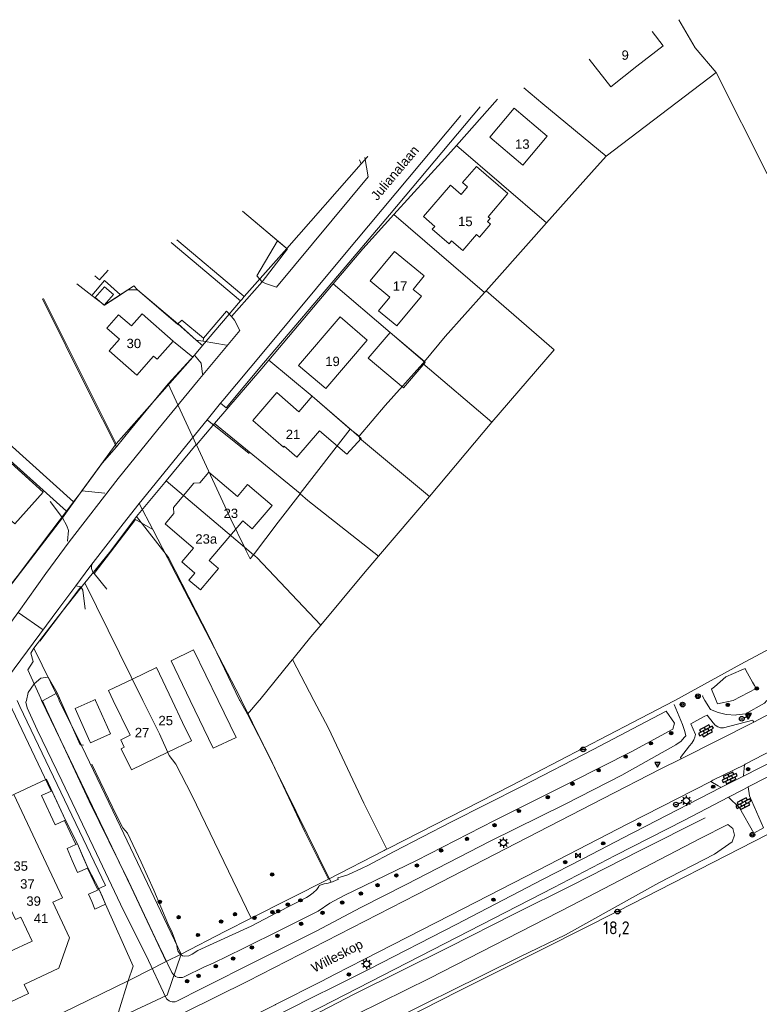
# Model space of a CAD drawing. Header units: metres. Extents: x 117922 to 130630, y 447724 to 454087.
# Tile 17 of 61: x 124472 to 124614, y 450442 to 450631. Entities that reach past the tile are written whole.
import ezdxf

# ---------------------------------------------------------------- set-up
doc = ezdxf.new("R2010")
doc.units = ezdxf.units.M
doc.layers.get('0').update_dxf_attribs({"color": 8})
for name, color, linetype, lineweight in [('B01', 8, 'Continuous', 0), ('B02', 8, 'Continuous', 0), ('B03', 8, 'Continuous', 0), ('G01', 8, 'Continuous', 0), ('G02', 8, 'Continuous', 0), ('Q19', 8, 'Continuous', 0), ('T00', 8, 'Continuous', 0), ('T09', 8, 'Continuous', 0), ('V00', 8, 'Continuous', 0), ('W00', 8, 'Continuous', 0), ('Z02', 7, 'Continuous', 0), ('Z06', 7, 'Continuous', 0)]:
    doc.layers.add(name, color=color, linetype=linetype, lineweight=lineweight)
for name, color, linetype in [('SYM-OV4', 8, 'Continuous'), ('TOPOT20', 8, 'Continuous'), ('TOPOT21', 8, 'Continuous'), ('TOPOT26', 8, 'Continuous'), ('TOPOT30', 1, 'Continuous'), ('TOPOT36', 8, 'Continuous'), ('TOPOT52', 8, 'Continuous'), ('TOPOT63', 8, 'Continuous'), ('TOPOT85', 8, 'Continuous')]:
    doc.layers.add(name, color=color, linetype=linetype)
doc.styles.add('ISO', font='ISO')
doc.styles.add('Z02', font='arial.ttf', dxfattribs={"height": 1.8})
doc.styles.add('Z06', font='arial.ttf', dxfattribs={"height": 1.8})

# ---------------------------------------------------------------- blocks, each defined once
blk = doc.blocks.new('paal')
at = {"color": 0}
for radius in [0.45, 0.2]:
    blk.add_circle((0, 0), radius, dxfattribs=at)
blk = doc.blocks.new('lichtmast')
at = {"color": 0}
for p, q in [((-0.6, 0), (-1, 0)), ((-0.71, 0.71), (-0.42, 0.42)), ((0, 0.6), (0, 1)), ((0.42, 0.42), (0.71, 0.71)), ((0.6, 0), (1, 0)), ((-0.42, -0.42), (-0.71, -0.71)), ((0, -0.6), (0, -1)), ((0.42, -0.42), (0.71, -0.71))]:
    blk.add_line(p, q, dxfattribs=at)
blk.add_circle((0, 0), 0.6, dxfattribs=at)
blk = doc.blocks.new('boom')
at = {"color": 0}
for radius in [0.315, 0.225, 0.135]:
    blk.add_circle((0, 0), radius, dxfattribs=at)
blk = doc.blocks.new('verkeersbord')
at = {"color": 0}
for p, q in [((0.5, 0.32), (-0.5, 0.32)), ((-0.5, 0.32), (0, -0.6)), ((0, -0.6), (0.5, 0.32))]:
    blk.add_line(p, q, dxfattribs=at)
blk = doc.blocks.new('aanduidingsbord')
at = {"color": 0}
for p, q in [((-0.81, -0.33), (0, 0)), ((-1.45, -0.5), (-1.01, -0.5))]:
    blk.add_line(p, q, dxfattribs=at)
blk.add_circle((-1.23, -0.5), 0.45, dxfattribs=at)
blk = doc.blocks.new('klinkers6')
at = {"color": 0, "linetype": 'ByBlock', "lineweight": -2}
for p, q in [((-0.25, 1), (-0.75, 1)), ((-0.75, 1), (-0.75, 0)), ((-0.25, 0), (-0.75, 0)), ((-0.75, 0), (-0.75, -1)), ((0.25, 1.5), (-0.25, 1.5)), ((-0.25, 1.5), (-0.25, 0.5)), ((0.25, 0.5), (-0.25, 0.5)), ((-0.25, 0.5), (-0.25, -0.5)), ((0.25, 0.5), (0.25, 1.5)), ((0.75, 1), (0.25, 1)), ((0.25, -0.5), (0.25, 0.5)), ((0.75, 0), (0.75, 1)), ((-0.75, -1), (-0.25, -1)), ((-0.25, -0.5), (-0.25, 0)), ((0.25, -0.5), (-0.25, -0.5)), ((-0.25, -0.5), (-0.25, -1.5)), ((-0.25, -1.5), (0.25, -1.5)), ((0.75, 0), (0.25, 0)), ((0.25, 0), (0.25, -0.5)), ((0.25, -1.5), (0.25, -0.5)), ((0.25, -1), (0.75, -1)), ((0.75, -1), (0.75, 0))]:
    blk.add_line(p, q, dxfattribs=at)
blk = doc.blocks.new('grensmarkering')
at = {"color": 0}
blk.add_line((-0.67, 0), (0.67, 0), dxfattribs=at)
blk.add_circle((0, 0), 0.45, dxfattribs=at)
blk = doc.blocks.new('verkeersbord-pl')
at = {"color": 0, "linetype": 'Continuous'}
blk.add_circle((0, 0), 0.03, dxfattribs=at)
blk = doc.blocks.new('kilometerpaal')
at = {"color": 0}
for p, q in [((-0.44, 0.44), (0.44, -0.44)), ((-0.44, -0.44), (-0.44, 0.44)), ((0.44, 0.44), (-0.44, -0.44)), ((0.44, -0.44), (0.44, 0.44))]:
    blk.add_line(p, q, dxfattribs=at)
at = {"color": 0, "style": 'ISO'}
blk.add_attdef('KILOMETERPAAL', (0.59, 0.87), '', height=2.5, dxfattribs=at)

msp = doc.modelspace()

# ---------------------------------------------------------------- linework, layer by layer
at = {"layer": 'B01', "flags": 128}
for points in [[(124593.44, 450628.74), (124595.59, 450625.99), (124590.54, 450622.04)], [(124590.54, 450622.04), (124585.49, 450618.1), (124581.32, 450623.42)], [(124573.28, 450608.58), (124568.58, 450603.02), (124562.22, 450608.39), (124566.92, 450613.96), (124573.28, 450608.58)], [(124565.73, 450597.54), (124561.89, 450593.06), (124562.3, 450592.71), (124561.81, 450592.14), (124562.39, 450591.64), (124560.26, 450589.16), (124559.68, 450589.65), (124557.07, 450586.6), (124554.89, 450588.47), (124554.39, 450587.89), (124551.16, 450590.66), (124551.65, 450591.23), (124549.47, 450593.1), (124554.65, 450599.15), (124556.74, 450597.37), (124557.97, 450598.81), (124556.98, 450599.66), (124559.64, 450602.76), (124565.73, 450597.54)], [(124549.63, 450581.69), (124543.92, 450586.41), (124539.22, 450580.73), (124543, 450577.61), (124540.83, 450574.98), (124544.34, 450572.08), (124549.06, 450577.78), (124547.48, 450579.09), (124549.63, 450581.69)], [(124487.16, 450580.91), (124488.82, 450582.82)], [(124486.26, 450581.69), (124487.16, 450580.91)], [(124501.29, 450569.15), (124498.23, 450565.68), (124497.51, 450566.22), (124494.31, 450562.61), (124489, 450567.3), (124490.97, 450569.54), (124488.58, 450571.66), (124490.83, 450574.22), (124493.27, 450572.06), (124495.35, 450574.41), (124501.29, 450569.15)], [(124538.65, 450569.32), (124533.42, 450573.79), (124525.45, 450564.48), (124530.69, 450560), (124538.65, 450569.32)], [(124529.48, 450551.87), (124525.08, 450546.8), (124522.66, 450548.9), (124522.54, 450548.76), (124516.62, 450553.89), (124521.25, 450559.23), (124525.49, 450555.56)], [(124525.49, 450555.56), (124528.05, 450558.52), (124537.46, 450550.37), (124534.72, 450547.41), (124529.48, 450551.87)], [(124467.62, 450547.07), (124468.07, 450547.48), (124476.32, 450540.07), (124470.84, 450533.97), (124462.57, 450541.4), (124462.97, 450541.84)], [(124505.24, 450529.3), (124499.75, 450533.96), (124501.44, 450535.94), (124501.36, 450537.15), (124505.26, 450541.77), (124506.45, 450541.86), (124508.17, 450543.89), (124513.66, 450539.23), (124515.6, 450541.52), (124520.33, 450537.51), (124516.51, 450533.01), (124514.69, 450534.55), (124508.21, 450526.91), (124510.04, 450525.36), (124506.56, 450521.26), (124504.35, 450523.13), (124505.51, 450524.51), (124502.99, 450526.65), (124505.24, 450529.3)], [(124501.1, 450500), (124498.08, 450506.31), (124493.46, 450504.1)], [(124493.46, 450504.1), (124488.85, 450501.9), (124489.78, 450500)], [(124489.78, 450500), (124493.05, 450493.31)], [(124503.13, 450495.74), (124501.1, 450500)], [(124503.13, 450495.74), (124504.82, 450492.22), (124500.28, 450490)], [(124500.28, 450490), (124493.32, 450486.6), (124491.32, 450490.7), (124491.92, 450490.99), (124491.22, 450492.42), (124493.05, 450493.31)], [(124481.4, 450454.3), (124478.18, 450461.15), (124480, 450462), (124470.66, 450481.91), (124466.76, 450480.08), (124465.86, 450481.99), (124461.85, 450480.11), (124467.35, 450468.38), (124466.26, 450467.86), (124470.97, 450457.82), (124472.01, 450458.3), (124474.18, 450453.67), (124469.76, 450451.6), (124469.3, 450452.59), (124459.17, 450447.84), (124459.7, 450446.7), (124450.17, 450442.23), (124449.56, 450443.52), (124427.86, 450433.35)], [(124453.55, 450434.23), (124473.46, 450443.57), (124472.64, 450445.31), (124479.3, 450448.43), (124481.4, 450454.3)]]:
    msp.add_lwpolyline(points, dxfattribs=at)
at = {"layer": 'B02', "flags": 128}
for points in [[(124485.95, 450500), (124482.48, 450498.46), (124485.3, 450492.1)], [(124486.36, 450500), (124486.29, 450500.15), (124485.95, 450500)], [(124489.23, 450493.53), (124486.36, 450500)], [(124485.3, 450492.1), (124485.42, 450491.84), (124489.23, 450493.53)]]:
    msp.add_lwpolyline(points, dxfattribs=at)
at = {"layer": 'B03', "flags": 128}
for points in [[(124488.07, 450576.03), (124489.85, 450578.1), (124488.12, 450579.58), (124486.34, 450577.51), (124488.07, 450576.03)], [(124549.82, 450565.05), (124545.65, 450560.12), (124538.86, 450565.85), (124543.04, 450570.78), (124549.82, 450565.05)], [(124509.95, 450500), (124505.22, 450509.72), (124500.94, 450507.61), (124504.58, 450500)], [(124504.58, 450500), (124508.99, 450490.8), (124513.41, 450492.88), (124509.95, 450500)], [(124476.9, 450479.76), (124476.01, 450481.68), (124477.85, 450482.53)], [(124477.85, 450482.53), (124477.97, 450482.59), (124478.87, 450480.67)], [(124477.74, 450477.95), (124476.9, 450479.76)], [(124478.87, 450480.67), (124479.71, 450478.86)], [(124480.44, 450476.86), (124478.63, 450476.03), (124477.74, 450477.95)], [(124479.71, 450478.86), (124480.6, 450476.94), (124480.44, 450476.86)], [(124481.91, 450469.2), (124480.9, 450471.52), (124482.61, 450472.27)], [(124482.61, 450472.27), (124482.88, 450472.39), (124483.9, 450470.06)], [(124484.83, 450467.71), (124482.92, 450466.88), (124481.91, 450469.2)], [(124483.9, 450470.06), (124484.91, 450467.74), (124484.83, 450467.71)], [(124487.69, 450462.17), (124487.05, 450463.6), (124485.01, 450462.69), (124485.64, 450461.27)], [(124485.64, 450461.27), (124486.27, 450459.84), (124488.32, 450460.75)], [(124488.32, 450460.75), (124487.69, 450462.17)]]:
    msp.add_lwpolyline(points, dxfattribs=at)
at = {"layer": 'G01', "flags": 128}
for points in [[(124598.6, 450631), (124601.71, 450625.57), (124605.77, 450620.83)], [(124605.77, 450620.83), (124584.61, 450604.71)], [(124605.77, 450620.83), (124615.56, 450601.32), (124620.04, 450592.51), (124624.22, 450584.05), (124638.67, 450591.45)], [(124555.82, 450606.77), (124563.69, 450615.68)], [(124543.8, 450593.52), (124553.6, 450604.3), (124555.82, 450606.77)], [(124555.82, 450606.77), (124573.17, 450591.93)], [(124523.2, 450586.97), (124537.46, 450603.27), (124538.67, 450604.63)], [(124538.62, 450604.67), (124538.67, 450604.63)], [(124538.67, 450604.63), (124538.76, 450604.74)], [(124514.65, 450594.15), (124523.2, 450586.97)], [(124532.1, 450580.14), (124537.79, 450586.91), (124543.8, 450593.52)], [(124543.8, 450593.52), (124561.22, 450578.47)], [(124500.9, 450588.12), (124514.28, 450576.91)], [(124502.01, 450588.61), (124514.5, 450578.12), (124514.99, 450577.71)], [(124514.99, 450577.71), (124523.2, 450586.97)], [(124482.78, 450580.16), (124485.64, 450577.95)], [(124485.64, 450577.95), (124488.1, 450580.8), (124491.18, 450578.08)], [(124491.18, 450578.08), (124493.74, 450579.76), (124494.45, 450579.03), (124502.22, 450572.36), (124502.29, 450572.44), (124505.76, 450569.33), (124506.98, 450568.27)], [(124519.75, 450565.48), (124532.1, 450580.14)], [(124532.1, 450580.14), (124543.04, 450570.78), (124549.65, 450565.2)], [(124561.54, 450578.83), (124574.62, 450567.44), (124562.65, 450553.55)], [(124485.64, 450577.95), (124488.09, 450576.04), (124491.18, 450578.08)], [(124506.98, 450568.27), (124514.28, 450576.91)], [(124514.28, 450576.91), (124514.5, 450577.17), (124514.99, 450577.71)], [(124500.37, 450560.93), (124505.42, 450566.43), (124506.98, 450568.27)], [(124509.28, 450553.26), (124518.38, 450563.85), (124519.75, 450565.48)], [(124519.75, 450565.48), (124528.05, 450558.52), (124535.37, 450552.21)], [(124549.37, 450564.85), (124562.65, 450553.55)], [(124454.39, 450551.1), (124463.06, 450555.46), (124469.74, 450549.34), (124482.15, 450538.19)], [(124505.79, 450549.17), (124509.28, 450553.26)], [(124525.77, 450539.8), (124509.28, 450553.26)], [(124562.65, 450553.55), (124550.6, 450539.26)], [(124537.07, 450550.86), (124537.17, 450550.48), (124550.6, 450539.26)], [(124490.41, 450548.79), (124487.68, 450545.66), (124483.47, 450539.92), (124482.15, 450538.19)], [(124505.76, 450549.22), (124499.99, 450542.25)], [(124480.8, 450536.44), (124468.04, 450547.91), (124460.33, 450539.36)], [(124499.72, 450541.92), (124494.29, 450535.36)], [(124499.99, 450542.25), (124499.72, 450541.92)], [(124515.04, 450529.48), (124499.99, 450542.25)], [(124540.85, 450527.74), (124527.21, 450538.47), (124525.74, 450539.74)], [(124550.6, 450539.26), (124540.85, 450527.74)], [(124482.15, 450538.19), (124480.8, 450536.44)], [(124480.8, 450536.44), (124477.95, 450532.72), (124471.31, 450523.85), (124469.64, 450521.74)], [(124494.29, 450535.36), (124489.06, 450528.49), (124484.35, 450522.61)], [(124494.29, 450535.36), (124500.44, 450527.5), (124508.21, 450512.23), (124514.08, 450500.05), (124514.11, 450500)], [(124661.39, 450533.82), (124632.03, 450518.42), (124610.55, 450506.99), (124597.84, 450500)], [(124516.75, 450528.03), (124515.04, 450529.48)], [(124517.41, 450527.48), (124516.75, 450528.03)], [(124529.7, 450514.48), (124517.41, 450527.48)], [(124540.85, 450527.74), (124537.96, 450524.36), (124529.7, 450514.48)], [(124484.35, 450522.61), (124479.23, 450516.23), (124474.51, 450510.03)], [(124484.35, 450522.61), (124495.49, 450500)], [(124529.7, 450514.48), (124527.83, 450512.25), (124524.61, 450508.28), (124524.26, 450507.85)], [(124474.51, 450510.03), (124473.91, 450509.11), (124474.39, 450507.48), (124473.35, 450505.9)], [(124474.51, 450510.03), (124479.32, 450500.2), (124479.41, 450500)], [(124524.26, 450507.85), (124523.92, 450507.43), (124517.96, 450500.09), (124517.88, 450500)], [(124524.26, 450507.85), (124528.37, 450500)], [(124473.35, 450505.9), (124475.84, 450500.34), (124476, 450500)], [(124476, 450500), (124481.4, 450488.78), (124493.25, 450464.05), (124500, 450449.77)], [(124479.41, 450500), (124483.72, 450491.18), (124491.2, 450475.65), (124502.88, 450451.17)], [(124495.49, 450500), (124498.66, 450493.56)], [(124514.11, 450500), (124515.62, 450497.33)], [(124517.88, 450500), (124515.62, 450497.33)], [(124528.37, 450500), (124531.17, 450494.63), (124538, 450480.24), (124542.43, 450471.38)], [(124597.84, 450500), (124597.73, 450499.94), (124589.67, 450495.77), (124566.25, 450483.54), (124542.79, 450471.56), (124542.43, 450471.38)], [(124515.62, 450497.33), (124519.9, 450489), (124526.67, 450474.72), (124531.23, 450465.62)], [(124500.57, 450489.37), (124498.66, 450493.56)], [(124500.57, 450489.37), (124501.85, 450487.75), (124504.93, 450481.73), (124516.35, 450458.07)], [(124456.66, 450475.34), (124462.74, 450478.2), (124461.85, 450480.11), (124465.86, 450481.99), (124466.76, 450480.08), (124476.92, 450484.85), (124480.6, 450476.94), (124482.88, 450472.39), (124484.91, 450467.74), (124487.05, 450463.6), (124488.32, 450460.75), (124493.59, 450448.86), (124492.68, 450446.01)], [(124635.37, 450484.24), (124615.67, 450474.21), (124586.87, 450459.41), (124573, 450452.44), (124556.23, 450444.01), (124535.33, 450433.39), (124518.53, 450425.24)], [(124542.43, 450471.38), (124542.34, 450471.33), (124542.12, 450471.22), (124541.9, 450471.1), (124531.23, 450465.62)], [(124516.35, 450458.07), (124531.23, 450465.62)], [(124502.88, 450451.17), (124511.28, 450455.49), (124516.35, 450458.07)], [(124492.68, 450446.01), (124493.33, 450446.32), (124500, 450449.77)], [(124500, 450449.77), (124502.88, 450451.17)], [(124500.17, 450443.29), (124502.88, 450451.17)], [(124437.07, 450418.97), (124448.18, 450424.47), (124467.21, 450433.65), (124492.68, 450446.01)], [(124481.89, 450435.8), (124490.77, 450439.96), (124492.68, 450446.01)], [(124353.57, 450333.99), (124366.22, 450359.13), (124379.79, 450386.09), (124388.96, 450394.92), (124399.01, 450404.61), (124403.52, 450405.77), (124409.1, 450407.18), (124422.33, 450409.67), (124432.44, 450411.58), (124441.16, 450415.64), (124479.55, 450433.59), (124491.01, 450438.97), (124500.17, 450443.29)]]:
    msp.add_lwpolyline(points, dxfattribs=at)
at = {"layer": 'G02', "flags": 128}
for points in [[(124584.61, 450604.71), (124572.43, 450614.84), (124568.78, 450617.91)], [(124573.17, 450591.93), (124581.8, 450601.6), (124584.61, 450604.71)], [(124561.54, 450578.83), (124570.7, 450589.16), (124573.17, 450591.93)], [(124549.65, 450565.2), (124553.65, 450570.02), (124561.22, 450578.47)], [(124561.22, 450578.47), (124561.54, 450578.83)], [(124476.18, 450577.27), (124485.1, 450559.29), (124490.41, 450548.79)], [(124549.37, 450564.85), (124549.65, 450565.2)], [(124537.07, 450550.86), (124542.07, 450556.75), (124549.37, 450564.85)], [(124490.41, 450548.79), (124493.1, 450552.15), (124500.37, 450560.93)], [(124500.37, 450560.93), (124505.76, 450549.22)], [(124525.77, 450539.8), (124535.37, 450552.21)], [(124535.37, 450552.21), (124537.07, 450550.86)], [(124505.76, 450549.22), (124505.79, 450549.17)], [(124505.79, 450549.17), (124512.41, 450534.85), (124515.04, 450529.48)], [(124516.75, 450528.03), (124521.51, 450534.28), (124525.74, 450539.74)], [(124525.74, 450539.74), (124525.77, 450539.8)], [(124515.04, 450529.48), (124515.38, 450528.81)], [(124515.38, 450528.81), (124516.14, 450527.23)], [(124516.14, 450527.23), (124516.64, 450527.89)], [(124516.64, 450527.89), (124516.75, 450528.03)]]:
    msp.add_lwpolyline(points, dxfattribs=at)
at = {"layer": 'Q19', "flags": 128}
for points in [[(124514.2, 450500.56), (124514.47, 450500)], [(124514.47, 450500), (124531.3, 450465.74), (124531.68, 450464.99)]]:
    msp.add_lwpolyline(points, dxfattribs=at)
at = {"layer": 'T00', "flags": 128}
for points in [[(124511.48, 450556.29), (124518.71, 450564.9), (124534.42, 450583.39), (124542.96, 450593.44), (124560.4, 450614.24)], [(124523.21, 450586.98), (124537.46, 450603.27), (124537.15, 450604.03)], [(124514.68, 450594.17), (124522.5, 450587.56)], [(124488.07, 450576.03), (124492.61, 450579.02), (124494.45, 450579.03), (124502.24, 450572.48)], [(124476.37, 450577.35), (124490.36, 450549.35)], [(124507.12, 450569.74), (124511.55, 450574.91)], [(124490.36, 450549.35), (124483.73, 450540.35)], [(124480.02, 450535.15), (124477.65, 450538.3)], [(124469.18, 450521.43), (124469.82, 450521.86), (124480.02, 450535.15)], [(124486.1, 450524.39), (124494.05, 450534.78), (124497.39, 450532.87)], [(124475.66, 450511.42), (124483.57, 450521.88)]]:
    msp.add_lwpolyline(points, dxfattribs=at)
at = {"layer": 'T09', "flags": 128}
for points in [[(124473.07, 450500), (124473.42, 450501.51), (124474.59, 450503.2), (124475.83, 450504.26), (124477.29, 450504.45), (124478.97, 450501.42)], [(124603.63, 450500), (124603.17, 450500.79), (124603.19, 450500.92)], [(124499.89, 450442.84), (124496.09, 450450.87), (124491.78, 450459.53), (124486.54, 450470.52), (124479.89, 450484.52), (124475.13, 450494.36), (124473.22, 450498.59), (124472.99, 450499.64), (124473.07, 450500)], [(124597.73, 450499.19), (124599.32, 450495.34), (124599.78, 450493.99), (124599.96, 450493.18), (124599.64, 450492.86), (124599.06, 450492.12), (124598, 450491.42), (124587.63, 450485.6), (124576.74, 450480.05), (124562.3, 450472.88), (124546.15, 450464.59), (124537.45, 450460.13), (124528.84, 450455.57), (124517.57, 450449.96), (124506.81, 450444.56), (124502.03, 450442.12)], [(124615.55, 450500), (124615.08, 450499.48), (124611.44, 450497.43), (124609.68, 450497.2), (124609.58, 450497.18), (124607.71, 450497.29), (124606.14, 450497.66), (124604.66, 450498.27), (124603.63, 450500)], [(124492.11, 450420.78), (124495.38, 450422.76), (124504.4, 450427.2), (124521.59, 450435.88), (124536.12, 450443.43), (124554.37, 450452.47), (124567.01, 450458.89), (124578.08, 450464.42), (124591.04, 450471.03), (124603.65, 450477.39)]]:
    msp.add_lwpolyline(points, dxfattribs=at)
at = {"layer": 'T09'}
msp.add_arc((124501.31, 450443.52), 1.57, 205.4293, 297.0751, dxfattribs=at)
at = {"layer": 'V00', "flags": 128}
for points in [[(124510.43, 450557.17), (124510.85, 450557.7), (124518.78, 450567.16), (124533.96, 450585.45), (124556.65, 450612.59)], [(124538.17, 450604.48), (124538.82, 450600.78), (124521.17, 450579.55), (124519.11, 450580.2), (124518.43, 450580.58), (124512.51, 450573.9), (124513.1, 450573.18), (124514.14, 450571.16), (124506.15, 450561.59), (124498.37, 450552.12), (124490.71, 450542.69), (124481.31, 450530.51), (124476.8, 450524.42), (124471.61, 450517.09), (124459.15, 450500)], [(124522.5, 450587.56), (124521.41, 450588.44), (124517.38, 450581.71), (124518.43, 450580.58)], [(124518.43, 450580.58), (124523.29, 450586.92), (124523.21, 450586.98)], [(124523.21, 450586.98), (124522.5, 450587.56)], [(124512.51, 450573.9), (124511.55, 450574.91)], [(124502.24, 450572.48), (124502.99, 450573.19), (124507.12, 450569.74)], [(124507.1, 450569.11), (124505.76, 450569.33), (124502.24, 450572.48)], [(124501.37, 450569.09), (124505.12, 450566.08)], [(124507.12, 450569.74), (124507.1, 450569.11)], [(124511.6, 450568.36), (124507.1, 450569.11)], [(124490.36, 450549.35), (124505.12, 450566.08)], [(124505.12, 450566.08), (124505.42, 450566.43), (124506.7, 450564.92), (124506.95, 450562.8)], [(124507.85, 450553.99), (124510.43, 450557.17)], [(124510.43, 450557.17), (124511.48, 450556.29)], [(124494.79, 450537.86), (124507.85, 450553.99)], [(124507.85, 450553.99), (124515.95, 450547.48)], [(124483.73, 450540.35), (124480.02, 450535.15)], [(124483.73, 450540.35), (124488.2, 450539.9)], [(124485.92, 450526.55), (124491.67, 450534), (124494.79, 450537.86)], [(124497.39, 450532.87), (124494.79, 450537.86)], [(124480.02, 450535.15), (124480.83, 450533.59), (124481.2, 450532.72), (124481, 450530.64)], [(124497.39, 450532.87), (124500.23, 450527.41)], [(124500.23, 450527.41), (124514.2, 450500.56)], [(124482.56, 450522.04), (124485.26, 450525.69), (124485.92, 450526.55)], [(124485.92, 450526.55), (124485.59, 450525.92), (124485.59, 450525.36), (124485.88, 450524.66), (124486.1, 450524.39)], [(124486.1, 450524.39), (124488.58, 450521.39)], [(124468.35, 450502.84), (124479.34, 450517.68), (124482.56, 450522.04)], [(124482.56, 450522.04), (124483.57, 450521.88)], [(124483.57, 450521.88), (124483.91, 450521.23), (124484.41, 450517.54)], [(124476.29, 450513.56), (124471.5, 450516.94)], [(124469.29, 450500), (124469.73, 450499.65), (124477.85, 450482.53)], [(124471.32, 450500), (124471.84, 450498.84), (124488.31, 450464.35), (124486.73, 450463.69), (124484.83, 450467.71)], [(124611.95, 450483.34), (124623.03, 450488.99), (124634.7, 450494.92), (124644.88, 450500)], [(124599.05, 450488.77), (124599.01, 450488.84), (124598.9, 450489.03), (124600.64, 450491.23), (124601.12, 450491.77), (124601.13, 450491.79), (124601.48, 450492.38), (124601.68, 450492.9), (124601.79, 450493.44), (124600.91, 450495.51), (124601.46, 450495.8), (124603.46, 450496.87), (124604.03, 450497.17), (124605.23, 450495.67), (124605.6, 450495.22), (124606.09, 450494.9), (124606.5, 450494.78), (124606.62, 450494.74), (124607.17, 450494.73), (124612.82, 450496.2), (124612.93, 450495.98), (124613.03, 450495.79)], [(124617.14, 450498.01), (124613.03, 450495.79)], [(124613.03, 450495.79), (124599.05, 450488.77)], [(124624.11, 450494.26), (124626.35, 450495.4), (124626.67, 450494.75), (124626.66, 450494.26), (124626.57, 450493.94), (124626.39, 450493.58), (124626.19, 450493.27), (124626.18, 450493.25), (124625.95, 450493.02), (124625.55, 450492.76), (124620.22, 450490.03), (124614.19, 450487), (124611.06, 450485.43)], [(124611.2, 450487.62), (124611.33, 450487.69), (124620.27, 450492.31)], [(124594.99, 450486.77), (124599.05, 450488.77)], [(124611.2, 450487.62), (124605.17, 450484.61), (124604.75, 450484.4)], [(124611.2, 450487.62), (124611.07, 450485.56), (124611.06, 450485.43)], [(124429.58, 450404.06), (124485.32, 450430.97), (124515.68, 450445.93), (124550.69, 450463.91), (124584.05, 450481.09), (124594.99, 450486.77)], [(124606.71, 450483.23), (124611.06, 450485.43)], [(124491.68, 450427.12), (124504.31, 450433.16), (124509.77, 450435.86), (124512.43, 450437.18), (124520.93, 450441.43), (124521.03, 450441.48), (124521.13, 450441.53), (124529.76, 450445.9), (124532.48, 450447.28), (124538.01, 450450.13), (124554.7, 450458.68), (124571.54, 450467.35), (124588.81, 450476.22), (124604.75, 450484.4)], [(124606.71, 450483.23), (124606.62, 450483.29), (124606.18, 450483.55), (124604.75, 450484.4)], [(124606.71, 450483.23), (124592.24, 450475.78), (124589.63, 450474.44), (124580.15, 450469.53), (124572.38, 450465.5), (124555.76, 450456.86), (124539, 450448.27), (124533.41, 450445.45), (124530.67, 450444.07), (124529.88, 450443.68), (124522.09, 450439.8), (124521.96, 450439.74), (124517.99, 450437.77), (124517.65, 450437.6), (124513.34, 450435.47), (124510.2, 450433.89), (124505.26, 450431.38), (124504.9, 450431.2), (124496.88, 450427.27), (124494.71, 450426.25), (124489.58, 450423.95)], [(124608.17, 450481.38), (124611.04, 450482.87), (124611.95, 450483.34)], [(124608.17, 450481.38), (124610.27, 450479.29), (124613.04, 450474.47), (124614.9, 450475.47), (124612.2, 450481.65), (124611.95, 450483.34)], [(124488.98, 450420.93), (124491.57, 450422.21), (124508.14, 450430.13), (124529.57, 450440.89), (124555.95, 450454.41), (124574.58, 450464.01), (124586.37, 450470.13), (124599.68, 450476.94), (124608.17, 450481.38)], [(124480.44, 450476.86), (124482.61, 450472.27)]]:
    msp.add_lwpolyline(points, dxfattribs=at)
at = {"layer": 'W00', "flags": 128}
for points in [[(124611.36, 450506.11), (124610.61, 450505.8), (124607.62, 450504.54), (124605.44, 450502.63), (124604.94, 450502.19), (124604.9, 450502.15), (124605.04, 450501.81), (124605.75, 450500)], [(124609.07, 450500), (124613.48, 450502.31), (124613.18, 450502.83), (124612.79, 450503.53), (124611.5, 450505.84), (124611.36, 450506.11)], [(124476.33, 450500), (124478.97, 450501.42)], [(124478.97, 450501.42), (124479.61, 450500)], [(124501.06, 450447.64), (124497.87, 450454.32), (124492.69, 450465.18), (124485.18, 450480.62), (124477.04, 450498.04), (124476.18, 450499.93), (124476.33, 450500)], [(124479.61, 450500), (124483.44, 450491.41), (124484.07, 450491.35)], [(124605.75, 450500), (124605.97, 450499.45), (124606.02, 450499.31), (124609.06, 450499.99), (124609.07, 450500)], [(124531.68, 450464.99), (124532, 450465.1), (124532.68, 450465.38), (124533.08, 450465.55), (124533, 450465.82), (124534.9, 450466.45), (124537.68, 450467.68), (124538.78, 450468.22), (124543.84, 450470.93), (124554.73, 450476.53), (124568.44, 450483.46), (124582.09, 450490.55), (124596.19, 450497.92), (124597.74, 450495.61)], [(124597.45, 450494.45), (124597.74, 450495.61)], [(124597.45, 450494.45), (124589.42, 450490.1), (124578.03, 450484.32), (124563.15, 450476.91), (124548.16, 450469.19), (124540.15, 450465.34), (124534.19, 450462.42), (124531.47, 450460.98), (124529.19, 450459.41), (124526.79, 450458.19), (124522.26, 450455.94), (124514.76, 450452.26), (124509.02, 450449.39), (124507.36, 450448.73), (124503.46, 450446.81)], [(124485.68, 450487.71), (124490.5, 450477.69), (124491.63, 450475.49), (124492.53, 450474.47), (124495.14, 450468.83), (124497.61, 450463.47), (124500.27, 450457.05), (124501.15, 450455.34), (124501.79, 450453.58), (124502.03, 450452.86), (124502.09, 450452.28), (124502.24, 450451.8), (124502.48, 450451.38), (124502.8, 450451.08), (124503.08, 450450.84), (124503.52, 450450.78), (124504.32, 450450.85), (124505, 450451.17), (124506.06, 450451.83), (124516.31, 450456.55), (124521.33, 450459.16), (124526.99, 450462.07), (124527.51, 450462.37), (124528.26, 450462.95), (124528.94, 450463.62), (124529.36, 450464.16), (124529.38, 450464.34), (124530.34, 450464.66), (124531.12, 450464.82), (124531.68, 450464.99)], [(124543.6, 450370.22), (124541.15, 450375.36), (124530.88, 450396.92), (124519.09, 450421.85), (124518.52, 450424.63), (124519.07, 450426.03), (124528.04, 450430.65), (124541.23, 450437.27), (124550.75, 450442.11), (124554.42, 450443.9), (124568.01, 450450.61), (124576.81, 450454.87), (124594.75, 450464.88), (124605.43, 450470.4), (124608.88, 450472.77), (124609.3, 450474.03), (124608.97, 450475.35), (124608.05, 450476.09), (124602.68, 450473.39), (124577.96, 450460.55), (124550.71, 450446.54)], [(124550.71, 450446.54), (124527.3, 450435), (124514.45, 450428.75), (124512.59, 450427.95), (124510.1, 450426.74), (124507.3, 450425.33)]]:
    msp.add_lwpolyline(points, dxfattribs=at)
at = {"layer": 'W00'}
msp.add_arc((124502.67, 450448.41), 1.78, 205.4886, 296.2868, dxfattribs=at)

# ---------------------------------------------------------------- block references
at = {"layer": 'SYM-OV4'}
for p, rotation in [((124603.84, 450494.13), 118.3268785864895), ((124608.37, 450485.07), 115.1908847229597), ((124611.03, 450480.12), 297.4327158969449)]:
    msp.add_blockref('klinkers6', p, dxfattribs=dict(at, rotation=rotation))
at = {"layer": 'TOPOT20'}
for p in [(124611.92, 450496.96), (124599.27, 450480.43)]:
    msp.add_blockref('aanduidingsbord', p, dxfattribs=at)
at = {"layer": 'TOPOT21'}
for p in [(124600.05, 450480.69), (124564.85, 450472.6), (124538.53, 450449.28)]:
    msp.add_blockref('lichtmast', p, dxfattribs=at)
at = {"layer": 'TOPOT26'}
for p in [(124613.59, 450502.3), (124608.02, 450499.13), (124597.13, 450493.71), (124593.24, 450491.73), (124588.37, 450489.16), (124583.18, 450486.54), (124611.92, 450486.76), (124578.13, 450483.95), (124605.22, 450483.39), (124573.39, 450481.35), (124567.82, 450478.71), (124563.14, 450475.96), (124590.96, 450476.1), (124557.84, 450473.34), (124584.06, 450472.48), (124552.85, 450471.12), (124548.2, 450468.22), (124576.75, 450468.86), (124520.36, 450466.51), (124544.25, 450466.32), (124540.65, 450464.41), (124537.44, 450462.82), (124498.75, 450461.21), (124523.37, 450460.71), (124525.8, 450461.51), (124533.85, 450461.08), (124562.93, 450461.64), (124513.21, 450458.85), (124520.4, 450459.26), (124521.52, 450459.43), (124530.05, 450459.12), (124502.37, 450458.26), (124510.53, 450457.43), (124516.96, 450458.14), (124525.93, 450457.01), (124506.09, 450454.84), (124521.37, 450454.67), (124516.46, 450452.44), (124512.84, 450450.3), (124509.5, 450448.82), (124535.13, 450447.26), (124503.99, 450445.95), (124506.21, 450446.96)]:
    msp.add_blockref('boom', p, dxfattribs=at)
at = {"layer": 'TOPOT30'}
ref = msp.add_blockref('kilometerpaal', (124579.24, 450470.15), dxfattribs=at)
ref.add_attrib('KILOMETERPAAL', '18,2', (124584.02, 450454.98), dxfattribs={"color": 0, "height": 2.5, "style": 'ISO'})
at = {"layer": 'TOPOT36'}
for p in [(124580.18, 450490.55), (124586.81, 450459.35)]:
    msp.add_blockref('grensmarkering', p, dxfattribs=at)
at = {"layer": 'TOPOT52'}
for p in [(124602.26, 450500.78), (124599.32, 450499.2), (124612.74, 450474.13)]:
    msp.add_blockref('paal', p, dxfattribs=at)
at = {"layer": 'TOPOT63'}
for p in [(124611.92, 450496.96), (124612.07, 450497.16), (124594.51, 450487.75)]:
    msp.add_blockref('verkeersbord-pl', p, dxfattribs=at)
at = {"layer": 'TOPOT85'}
for p in [(124611.92, 450496.96), (124594.51, 450487.75)]:
    msp.add_blockref('verkeersbord', p, dxfattribs=at)
at = {"layer": 'TOPOT85', "lineweight": 0}
msp.add_blockref('verkeersbord', (124612.07, 450497.16), dxfattribs=at)

# ---------------------------------------------------------------- texts
at = {"layer": 'Z02', "linetype": 'Continuous', "char_height": 1.8, "attachment_point": 7, "line_spacing_factor": 0.8, "style": 'Z02'}
for s, insert in [('{\\C256;9}', (124587.58, 450623.26)), ('{\\C256;13}', (124567.09, 450606.13)), ('{\\C256;15}', (124556.13, 450591.24)), ('{\\C256;17}', (124543.56, 450578.82)), ('{\\C256;30}', (124492.35, 450567.77)), ('{\\C256;19}', (124530.57, 450564.31)), ('{\\C256;21}', (124522.98, 450550.29)), ('{\\C256;23}', (124511.01, 450535.07)), ('{\\C256;23a}', (124505.58, 450530.14)), ('{\\C256;25}', (124498.49, 450495.19)), ('{\\C256;27}', (124493.94, 450492.91)), ('{\\C256;35}', (124470.58, 450467.18)), ('{\\C256;37}', (124471.88, 450463.75)), ('{\\C256;39}', (124473.07, 450460.44)), ('{\\C256;41}', (124474.49, 450457.12))]:
    msp.add_mtext(s, dxfattribs=dict(at, insert=insert))
at = {"layer": 'Z06', "linetype": 'Continuous', "char_height": 1.8, "attachment_point": 7, "line_spacing_factor": 0.8, "style": 'Z06'}
for s, insert, rotation in [('{\\C256;Julianalaan}', (124540.59, 450596.04), 50.0697), ('{\\C256;Willeskop}', (124528.73, 450447.06), 27.3341)]:
    msp.add_mtext(s, dxfattribs=dict(at, insert=insert, rotation=rotation))

doc.saveas('drawing.dxf')
